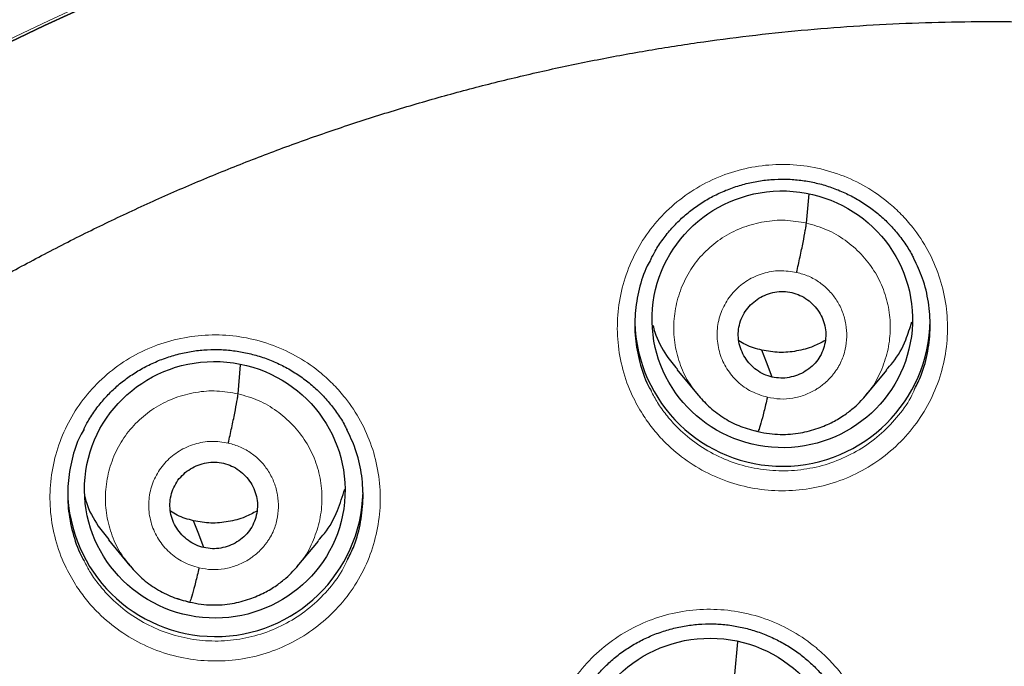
# Model space of a CAD drawing. Header units: millimetres. Extents: x 8 to 2427, y 12 to 2587.
# Tile 110 of 154: x 1084 to 1095, y 1858 to 1866. Entities that reach past the tile are written whole.
import ezdxf

# ---------------------------------------------------------------- set-up
doc = ezdxf.new("R2010")
doc.units = ezdxf.units.MM

msp = doc.modelspace()

# ---------------------------------------------------------------- linework, layer by layer
at = {"color": 7, "linetype": 'Continuous', "lineweight": 30}
for p, q in [((1093.126, 1863.368), (1093.157, 1863.704)), ((1086.585, 1861.404), (1086.615, 1861.737)), ((1091.635, 1861.682), (1091.881, 1861.387)), ((1093.807, 1861.382), (1094.052, 1861.675)), ((1091.873, 1861.396), (1091.888, 1861.381)), ((1085.093, 1859.723), (1085.339, 1859.427)), ((1087.266, 1859.418), (1087.511, 1859.711)), ((1085.332, 1859.436), (1085.347, 1859.42)), ((1085.349, 1859.422), (1085.343, 1859.43)), ((1092.303, 1858.176), (1092.337, 1858.55))]:
    msp.add_line(p, q, dxfattribs=at)
at = {"color": 252, "linetype": 'Continuous', "lineweight": 0}
for p, q in [((1092.565, 1860.967), (1092.421, 1861.014)), ((1085.368, 1859.398), (1085.349, 1859.422)), ((1086.024, 1859.005), (1085.88, 1859.053))]:
    msp.add_line(p, q, dxfattribs=at)
at = {"color": 7, "linetype": 'Continuous', "lineweight": 30, "flags": 128}
for points in [[(1083.756, 1865.354), (1084.356, 1865.642), (1084.964, 1865.915)], [(1084.964, 1865.915), (1084.356, 1865.642), (1083.756, 1865.354)], [(1092.732, 1861.597), (1092.666, 1861.77), (1092.615, 1861.906)], [(1086.191, 1859.635), (1086.125, 1859.808), (1086.074, 1859.944)]]:
    msp.add_lwpolyline(points, dxfattribs=at)
at = {"color": 252, "linetype": 'Continuous', "lineweight": 0}
msp.add_arc((1095.245, 1842.664), 25.455, 359.5944, 180.1892, dxfattribs=at)
at = {"color": 7, "linetype": 'Continuous', "lineweight": 30}
for centre, start, end in [((1092.851, 1862.271), 181.5556, 359.1605), ((1086.324, 1860.312), 180.8414, 358.5018)]:
    msp.add_arc(centre, 1.7, start, end, dxfattribs=at)
for centre, major_axis, ratio in [((1092.849, 1862.261), (1.498, -0.048), 0.985308), ((1086.317, 1860.3), (1.493, -0.143), 0.983577), ((1092.018, 1857.117), (1.496, -0.083), 0.984989)]:
    msp.add_ellipse(centre, major_axis=major_axis, ratio=ratio, dxfattribs=at)
at = {"color": 252, "linetype": 'Continuous', "lineweight": 0}
for points, knots in [([(1095.404, 1891.756), (1094.012, 1891.721), (1091.229, 1891.651), (1087.086, 1891.088), (1083.008, 1890.193), (1079.028, 1888.94), (1075.175, 1887.349), (1071.481, 1885.43), (1067.975, 1883.198), (1064.683, 1880.67), (1061.632, 1877.866), (1058.845, 1874.808), (1056.344, 1871.521), (1054.149, 1868.03), (1052.277, 1864.361), (1050.743, 1860.545), (1049.559, 1856.61), (1048.731, 1852.588), (1048.281, 1848.511), (1048.164, 1844.803), (1048.36, 1842.474), (1048.441, 1841.507)], [0, 0, 0, 0, 0.053447, 0.106895, 0.160342, 0.213789, 0.267237, 0.320684, 0.374131, 0.427578, 0.481026, 0.534473, 0.58792, 0.641368, 0.694815, 0.748262, 0.80171, 0.855157, 0.908604, 0.962052, 1, 1, 1, 1]), ([(1091.243, 1861.166), (1091.2, 1861.238), (1091.105, 1861.402), (1091.006, 1861.681), (1090.949, 1861.993), (1090.947, 1862.311), (1090.998, 1862.625), (1091.102, 1862.925), (1091.256, 1863.205), (1091.455, 1863.454), (1091.694, 1863.667), (1091.966, 1863.837), (1092.262, 1863.96), (1092.575, 1864.031), (1092.896, 1864.051), (1093.216, 1864.016), (1093.525, 1863.929), (1093.815, 1863.792), (1094.046, 1863.632), (1094.221, 1863.47), (1094.379, 1863.29), (1094.532, 1863.057), (1094.66, 1862.766), (1094.736, 1862.457), (1094.76, 1862.14), (1094.728, 1861.824), (1094.644, 1861.517), (1094.508, 1861.229), (1094.326, 1860.967), (1094.101, 1860.74), (1093.841, 1860.553), (1093.552, 1860.412), (1093.245, 1860.32), (1092.925, 1860.282), (1092.604, 1860.296), (1092.29, 1860.364), (1091.991, 1860.482), (1091.717, 1860.649), (1091.507, 1860.831), (1091.351, 1861.007), (1091.279, 1861.113), (1091.243, 1861.166)], [0, 0, 0, 0, 0.0211488, 0.0480043, 0.0748599, 0.1017226, 0.1285852, 0.1554475, 0.1823097, 0.2091642, 0.2360185, 0.2628611, 0.2897036, 0.3165355, 0.3433675, 0.3701946, 0.3970218, 0.4238521, 0.4506825, 0.4674299, 0.4841772, 0.5110375, 0.5378977, 0.5647578, 0.5916178, 0.6184812, 0.6453447, 0.6722052, 0.6990656, 0.7259166, 0.7527674, 0.7796063, 0.8064451, 0.8332748, 0.8601044, 0.8869317, 0.913759, 0.9405919, 0.9674247, 0.9837124, 1, 1, 1, 1]), ([(1091.909, 1861.359), (1091.866, 1861.41), (1091.771, 1861.522), (1091.672, 1861.729), (1091.607, 1861.963), (1091.593, 1862.206), (1091.625, 1862.446), (1091.703, 1862.677), (1091.823, 1862.888), (1091.985, 1863.071), (1092.18, 1863.22), (1092.401, 1863.327), (1092.638, 1863.39), (1092.884, 1863.41), (1093.046, 1863.382), (1093.126, 1863.368)], [0, 0, 0, 0, 0.063817, 0.141848, 0.219814, 0.297739, 0.375767, 0.453793, 0.531716, 0.609681, 0.687712, 0.765753, 0.843823, 0.921859, 1, 1, 1, 1]), ([(1093.126, 1863.368), (1093.205, 1863.346), (1093.363, 1863.301), (1093.575, 1863.176), (1093.761, 1863.016), (1093.911, 1862.824), (1094.02, 1862.606), (1094.084, 1862.372), (1094.099, 1862.129), (1094.067, 1861.888), (1093.987, 1861.66), (1093.9, 1861.491), (1093.828, 1861.413), (1093.811, 1861.394)], [0, 0, 0, 0, 0.097091, 0.194049, 0.291049, 0.388015, 0.484969, 0.58184, 0.678662, 0.775611, 0.872558, 0.969377, 1, 1, 1, 1]), ([(1092.678, 1861.364), (1092.615, 1861.384), (1092.49, 1861.422), (1092.33, 1861.538), (1092.205, 1861.688), (1092.123, 1861.865), (1092.091, 1862.057), (1092.109, 1862.251), (1092.178, 1862.433), (1092.293, 1862.592), (1092.445, 1862.716), (1092.625, 1862.796), (1092.82, 1862.83), (1092.949, 1862.811), (1093.014, 1862.801)], [0, 0, 0, 0, 0.083337, 0.166671, 0.250006, 0.333341, 0.416672, 0.500004, 0.583337, 0.666666, 0.750002, 0.833337, 0.916667, 1, 1, 1, 1]), ([(1093.014, 1862.801), (1093.061, 1862.788), (1093.155, 1862.762), (1093.282, 1862.687), (1093.393, 1862.591), (1093.482, 1862.476), (1093.547, 1862.346), (1093.585, 1862.205), (1093.595, 1862.06), (1093.578, 1861.916), (1093.54, 1861.797), (1093.501, 1861.724), (1093.479, 1861.689), (1093.467, 1861.671), (1093.457, 1861.659), (1093.445, 1861.642), (1093.422, 1861.612), (1093.382, 1861.567), (1093.332, 1861.521), (1093.285, 1861.485), (1093.215, 1861.439), (1093.112, 1861.388), (1092.97, 1861.35), (1092.822, 1861.338), (1092.726, 1861.356), (1092.678, 1861.364)], [0, 0, 0, 0, 0.062596, 0.124976, 0.187334, 0.249628, 0.311862, 0.374266, 0.436881, 0.499533, 0.562176, 0.597218, 0.606395, 0.615568, 0.624737, 0.626524, 0.642229, 0.673449, 0.704701, 0.728604, 0.749882, 0.812382, 0.874899, 0.937371, 1, 1, 1, 1]), ([(1084.714, 1859.209), (1084.672, 1859.281), (1084.576, 1859.445), (1084.477, 1859.725), (1084.419, 1860.037), (1084.417, 1860.355), (1084.468, 1860.668), (1084.573, 1860.968), (1084.726, 1861.247), (1084.926, 1861.496), (1085.164, 1861.709), (1085.436, 1861.878), (1085.732, 1862), (1086.045, 1862.071), (1086.366, 1862.09), (1086.686, 1862.055), (1086.995, 1861.968), (1087.285, 1861.83), (1087.516, 1861.67), (1087.691, 1861.507), (1087.849, 1861.328), (1088.003, 1861.094), (1088.131, 1860.803), (1088.207, 1860.494), (1088.231, 1860.177), (1088.199, 1859.861), (1088.115, 1859.555), (1087.979, 1859.267), (1087.797, 1859.006), (1087.572, 1858.78), (1087.312, 1858.593), (1087.024, 1858.453), (1086.716, 1858.361), (1086.397, 1858.324), (1086.076, 1858.338), (1085.762, 1858.406), (1085.463, 1858.525), (1085.189, 1858.692), (1084.979, 1858.874), (1084.823, 1859.05), (1084.75, 1859.156), (1084.714, 1859.209)], [0, 0, 0, 0, 0.021222, 0.048085, 0.074948, 0.10181, 0.128672, 0.155526, 0.18238, 0.209222, 0.236065, 0.262896, 0.289728, 0.316555, 0.343382, 0.370213, 0.397043, 0.423884, 0.450724, 0.46749, 0.484256, 0.511119, 0.537982, 0.564845, 0.591707, 0.618568, 0.645428, 0.672278, 0.699129, 0.725967, 0.752806, 0.779635, 0.806465, 0.833292, 0.860119, 0.886953, 0.913786, 0.94063, 0.967474, 0.983737, 1, 1, 1, 1]), ([(1091.339, 1861.438), (1091.363, 1861.392), (1091.413, 1861.296), (1091.511, 1861.161), (1091.649, 1861.003), (1091.838, 1860.841), (1092.083, 1860.691), (1092.35, 1860.585), (1092.631, 1860.525), (1092.918, 1860.512), (1093.204, 1860.546), (1093.479, 1860.628), (1093.737, 1860.754), (1093.97, 1860.922), (1094.169, 1861.126), (1094.305, 1861.308), (1094.358, 1861.427), (1094.372, 1861.459)], [0, 0, 0, 0, 0.041127, 0.087358, 0.133588, 0.209751, 0.285913, 0.362051, 0.438189, 0.514335, 0.590481, 0.666654, 0.742827, 0.819036, 0.895245, 0.971485, 1, 1, 1, 1]), ([(1085.343, 1859.43), (1085.309, 1859.471), (1085.223, 1859.573), (1085.131, 1859.769), (1085.066, 1860.003), (1085.051, 1860.245), (1085.084, 1860.486), (1085.161, 1860.716), (1085.282, 1860.927), (1085.444, 1861.11), (1085.639, 1861.258), (1085.86, 1861.365), (1086.097, 1861.427), (1086.343, 1861.447), (1086.505, 1861.418), (1086.585, 1861.404)], [0, 0, 0, 0, 0.051465, 0.130526, 0.20952, 0.288473, 0.367531, 0.446587, 0.525537, 0.604531, 0.683592, 0.762662, 0.841762, 0.920828, 1, 1, 1, 1]), ([(1086.585, 1861.404), (1086.664, 1861.382), (1086.822, 1861.337), (1087.034, 1861.211), (1087.219, 1861.052), (1087.37, 1860.859), (1087.479, 1860.641), (1087.543, 1860.407), (1087.558, 1860.164), (1087.526, 1859.923), (1087.446, 1859.695), (1087.359, 1859.527), (1087.287, 1859.449), (1087.27, 1859.431)], [0, 0, 0, 0, 0.097133, 0.194135, 0.291178, 0.388188, 0.485184, 0.582099, 0.678965, 0.775957, 0.872948, 0.969809, 1, 1, 1, 1]), ([(1086.136, 1859.402), (1086.074, 1859.422), (1085.949, 1859.46), (1085.789, 1859.577), (1085.664, 1859.726), (1085.582, 1859.904), (1085.549, 1860.096), (1085.568, 1860.289), (1085.637, 1860.472), (1085.752, 1860.63), (1085.904, 1860.753), (1086.083, 1860.833), (1086.279, 1860.867), (1086.408, 1860.848), (1086.473, 1860.838)], [0, 0, 0, 0, 0.083337, 0.166672, 0.250006, 0.33334, 0.416671, 0.500005, 0.583336, 0.666667, 0.750002, 0.833337, 0.916667, 1, 1, 1, 1]), ([(1086.473, 1860.838), (1086.52, 1860.824), (1086.614, 1860.798), (1086.741, 1860.723), (1086.852, 1860.627), (1086.941, 1860.512), (1087.006, 1860.382), (1087.044, 1860.241), (1087.054, 1860.096), (1087.037, 1859.952), (1086.999, 1859.833), (1086.96, 1859.76), (1086.937, 1859.725), (1086.926, 1859.708), (1086.916, 1859.695), (1086.904, 1859.679), (1086.881, 1859.649), (1086.84, 1859.602), (1086.789, 1859.556), (1086.741, 1859.52), (1086.672, 1859.475), (1086.571, 1859.426), (1086.429, 1859.388), (1086.281, 1859.376), (1086.185, 1859.393), (1086.136, 1859.402)], [0, 0, 0, 0, 0.062596, 0.124976, 0.187335, 0.249629, 0.311864, 0.374268, 0.436881, 0.499531, 0.562173, 0.597216, 0.606393, 0.615567, 0.624736, 0.626485, 0.642139, 0.673407, 0.706545, 0.73091, 0.749876, 0.812377, 0.874896, 0.93737, 1, 1, 1, 1]), ([(1084.812, 1859.483), (1084.836, 1859.437), (1084.886, 1859.34), (1084.985, 1859.205), (1085.123, 1859.047), (1085.311, 1858.884), (1085.556, 1858.735), (1085.823, 1858.628), (1086.104, 1858.567), (1086.392, 1858.554), (1086.677, 1858.588), (1086.953, 1858.669), (1087.21, 1858.795), (1087.443, 1858.962), (1087.642, 1859.165), (1087.777, 1859.347), (1087.83, 1859.465), (1087.845, 1859.497)], [0, 0, 0, 0, 0.041473, 0.087637, 0.133801, 0.210005, 0.286209, 0.362369, 0.438529, 0.514675, 0.590821, 0.666971, 0.743121, 0.819297, 0.895474, 0.971686, 1, 1, 1, 1]), ([(1090.403, 1856.058), (1090.362, 1856.129), (1090.267, 1856.292), (1090.169, 1856.57), (1090.111, 1856.882), (1090.11, 1857.199), (1090.161, 1857.512), (1090.266, 1857.812), (1090.42, 1858.091), (1090.619, 1858.339), (1090.858, 1858.552), (1091.13, 1858.721), (1091.426, 1858.844), (1091.74, 1858.915), (1092.061, 1858.934), (1092.381, 1858.898), (1092.69, 1858.812), (1092.98, 1858.674), (1093.21, 1858.514), (1093.385, 1858.352), (1093.543, 1858.173), (1093.696, 1857.939), (1093.824, 1857.648), (1093.9, 1857.34), (1093.923, 1857.024), (1093.891, 1856.708), (1093.806, 1856.402), (1093.67, 1856.115), (1093.488, 1855.853), (1093.262, 1855.627), (1093.003, 1855.44), (1092.714, 1855.3), (1092.406, 1855.209), (1092.087, 1855.171), (1091.765, 1855.185), (1091.451, 1855.253), (1091.153, 1855.372), (1090.879, 1855.539), (1090.669, 1855.721), (1090.512, 1855.897), (1090.44, 1856.004), (1090.403, 1856.058)], [0, 0, 0, 0, 0.0209255, 0.047778, 0.0746306, 0.101486, 0.1283414, 0.1551952, 0.1820491, 0.2088976, 0.2357461, 0.2625879, 0.2894297, 0.3162663, 0.3431029, 0.3699381, 0.3967733, 0.4236116, 0.4504499, 0.4672083, 0.4839667, 0.5108212, 0.5376757, 0.5645302, 0.5913846, 0.61824, 0.6450954, 0.6719479, 0.6988004, 0.7256468, 0.7524932, 0.7793331, 0.806173, 0.8330087, 0.8598444, 0.8866801, 0.9135159, 0.9403558, 0.9671958, 0.9835979, 1, 1, 1, 1])]:
    msp.add_open_spline(points, degree=3, knots=knots, dxfattribs=at)
at = {"color": 7, "linetype": 'Continuous', "lineweight": 30}
for points, knots in [([(1095.404, 1891.769), (1095.183, 1891.77), (1094.478, 1891.774), (1093.301, 1891.732), (1091.885, 1891.648), (1090.503, 1891.521), (1089.155, 1891.36), (1087.843, 1891.165), (1086.567, 1890.94), (1085.309, 1890.684), (1084.071, 1890.399), (1082.855, 1890.085), (1081.68, 1889.75), (1080.547, 1889.397), (1079.456, 1889.029), (1078.316, 1888.614), (1077.137, 1888.15), (1075.927, 1887.636), (1074.782, 1887.113), (1073.702, 1886.585), (1072.683, 1886.056), (1071.743, 1885.538), (1070.877, 1885.036), (1070.08, 1884.552), (1069.334, 1884.078), (1068.636, 1883.616), (1067.813, 1883.05), (1066.874, 1882.371), (1065.829, 1881.568), (1064.845, 1880.767), (1063.922, 1879.972), (1063.055, 1879.188), (1062.244, 1878.415), (1061.536, 1877.709), (1060.922, 1877.071), (1060.392, 1876.501), (1059.884, 1875.936), (1059.382, 1875.361), (1058.876, 1874.76), (1058.361, 1874.125), (1057.817, 1873.43), (1057.246, 1872.669), (1056.65, 1871.838), (1056.051, 1870.962), (1055.45, 1870.038), (1054.851, 1869.067), (1054.256, 1868.046), (1053.667, 1866.976), (1053.079, 1865.836), (1052.501, 1864.634), (1051.94, 1863.377), (1051.413, 1862.095), (1050.922, 1860.794), (1050.468, 1859.473), (1050.043, 1858.102), (1049.652, 1856.683), (1049.299, 1855.215), (1048.995, 1853.73), (1048.774, 1852.417), (1048.615, 1851.282), (1048.503, 1850.328), (1048.411, 1849.369), (1048.341, 1848.412), (1048.292, 1847.475), (1048.262, 1846.576), (1048.25, 1845.729), (1048.253, 1844.937), (1048.267, 1844.198), (1048.291, 1843.517), (1048.321, 1842.894), (1048.357, 1842.326), (1048.394, 1841.811), (1048.423, 1841.485), (1048.437, 1841.331)], [0, 0, 0, 0, 0.008492, 0.027008, 0.045137, 0.062878, 0.08023, 0.097189, 0.113755, 0.129924, 0.146436, 0.162509, 0.178141, 0.193331, 0.208078, 0.222382, 0.239946, 0.256795, 0.272934, 0.288366, 0.303095, 0.317125, 0.329716, 0.341695, 0.353066, 0.363834, 0.374004, 0.391629, 0.408607, 0.424945, 0.440648, 0.45572, 0.470164, 0.483982, 0.494401, 0.504435, 0.514087, 0.523821, 0.533963, 0.544516, 0.555481, 0.568181, 0.581396, 0.59513, 0.609384, 0.62416, 0.639461, 0.655287, 0.671639, 0.689316, 0.707214, 0.725198, 0.743263, 0.761405, 0.77962, 0.799171, 0.818799, 0.838501, 0.858276, 0.870742, 0.883236, 0.895758, 0.908306, 0.920692, 0.932393, 0.94338, 0.953654, 0.963217, 0.97207, 0.980075, 0.987398, 0.994039, 1, 1, 1, 1]), ([(1050.769, 1850.75), (1050.771, 1850.763), (1050.817, 1851.05), (1050.922, 1851.607), (1051.083, 1852.42), (1051.261, 1853.23), (1051.455, 1854.036), (1051.664, 1854.839), (1051.888, 1855.638), (1052.127, 1856.432), (1052.381, 1857.222), (1052.65, 1858.007), (1052.934, 1858.788), (1053.233, 1859.562), (1053.546, 1860.332), (1053.874, 1861.095), (1054.217, 1861.852), (1054.574, 1862.603), (1054.945, 1863.347), (1055.33, 1864.084), (1055.729, 1864.814), (1056.142, 1865.537), (1056.568, 1866.252), (1057.008, 1866.959), (1057.462, 1867.658), (1057.928, 1868.348), (1058.408, 1869.03), (1058.901, 1869.703), (1059.406, 1870.366), (1059.924, 1871.021), (1060.454, 1871.665), (1060.996, 1872.3), (1061.55, 1872.925), (1062.116, 1873.54), (1062.694, 1874.144), (1063.283, 1874.737), (1063.883, 1875.32), (1064.494, 1875.891), (1065.116, 1876.452), (1065.748, 1877), (1066.391, 1877.537), (1067.044, 1878.063), (1067.706, 1878.576), (1068.379, 1879.077), (1069.06, 1879.565), (1069.751, 1880.041), (1070.451, 1880.504), (1071.16, 1880.955), (1071.877, 1881.392), (1072.602, 1881.816), (1073.335, 1882.227), (1074.075, 1882.624), (1074.824, 1883.008), (1075.579, 1883.377), (1076.341, 1883.733), (1077.11, 1884.075), (1077.885, 1884.403), (1078.666, 1884.717), (1079.453, 1885.016), (1080.246, 1885.301), (1081.044, 1885.571), (1081.847, 1885.827), (1082.655, 1886.067), (1083.467, 1886.293), (1084.283, 1886.504), (1085.103, 1886.7), (1085.927, 1886.881), (1086.754, 1887.047), (1087.584, 1887.198), (1088.416, 1887.334), (1089.251, 1887.454), (1090.089, 1887.559), (1090.928, 1887.649), (1091.768, 1887.723), (1092.61, 1887.782), (1093.453, 1887.825), (1094.297, 1887.853), (1094.947, 1887.863), (1095.316, 1887.864), (1095.404, 1887.864)], [0, 0, 0, 0, 0.000668, 0.01394, 0.027211, 0.040483, 0.053754, 0.067025, 0.080296, 0.093568, 0.106839, 0.12011, 0.133381, 0.146652, 0.159923, 0.173194, 0.186465, 0.199736, 0.213006, 0.226277, 0.239548, 0.252818, 0.266089, 0.279359, 0.292629, 0.3059, 0.31917, 0.33244, 0.34571, 0.35898, 0.37225, 0.38552, 0.398789, 0.412059, 0.425329, 0.438598, 0.451868, 0.465137, 0.478406, 0.491675, 0.504944, 0.518214, 0.531483, 0.544751, 0.55802, 0.571289, 0.584558, 0.597826, 0.611095, 0.624363, 0.637632, 0.6509, 0.664168, 0.677437, 0.690705, 0.703973, 0.717241, 0.730509, 0.743777, 0.757045, 0.770313, 0.783581, 0.796849, 0.810116, 0.823384, 0.836652, 0.849919, 0.863187, 0.876455, 0.889722, 0.90299, 0.916257, 0.929525, 0.942792, 0.95606, 0.969327, 0.982595, 0.995862, 1, 1, 1, 1]), ([(1095.404, 1887.864), (1095.551, 1887.863), (1095.98, 1887.862), (1096.69, 1887.848), (1097.533, 1887.817), (1098.376, 1887.771), (1099.218, 1887.708), (1100.058, 1887.631), (1100.897, 1887.538), (1101.734, 1887.43), (1102.568, 1887.306), (1103.401, 1887.168), (1104.23, 1887.014), (1105.056, 1886.844), (1105.879, 1886.66), (1106.698, 1886.461), (1107.514, 1886.247), (1108.325, 1886.018), (1109.132, 1885.774), (1109.934, 1885.515), (1110.73, 1885.242), (1111.522, 1884.954), (1112.308, 1884.652), (1113.088, 1884.335), (1113.862, 1884.004), (1114.629, 1883.659), (1115.39, 1883.3), (1116.144, 1882.928), (1116.89, 1882.541), (1117.629, 1882.141), (1118.361, 1881.727), (1119.084, 1881.301), (1119.799, 1880.861), (1120.506, 1880.407), (1121.204, 1879.942), (1121.893, 1879.463), (1122.572, 1878.972), (1123.243, 1878.468), (1123.903, 1877.953), (1124.554, 1877.425), (1125.194, 1876.885), (1125.825, 1876.334), (1126.444, 1875.772), (1127.053, 1875.198), (1127.651, 1874.613), (1128.237, 1874.017), (1128.813, 1873.411), (1129.376, 1872.794), (1129.928, 1872.167), (1130.467, 1871.53), (1130.995, 1870.883), (1131.51, 1870.227), (1132.013, 1869.561), (1132.502, 1868.887), (1132.979, 1868.203), (1133.443, 1867.511), (1133.894, 1866.81), (1134.331, 1866.102), (1134.755, 1865.385), (1135.165, 1864.661), (1135.561, 1863.929), (1135.943, 1863.191), (1136.311, 1862.445), (1136.665, 1861.693), (1137.004, 1860.935), (1137.329, 1860.17), (1137.64, 1859.4), (1137.935, 1858.624), (1138.216, 1857.842), (1138.482, 1857.056), (1138.733, 1856.265), (1138.969, 1855.47), (1139.19, 1854.67), (1139.396, 1853.867), (1139.586, 1853.059), (1139.76, 1852.249), (1139.908, 1851.504), (1139.99, 1851.028), (1140.025, 1850.824)], [0, 0, 0, 0, 0.006955, 0.020238, 0.033522, 0.046806, 0.060089, 0.073373, 0.086656, 0.09994, 0.113224, 0.126507, 0.139791, 0.153075, 0.166359, 0.179642, 0.192926, 0.20621, 0.219494, 0.232778, 0.246062, 0.259346, 0.27263, 0.285914, 0.299198, 0.312482, 0.325766, 0.33905, 0.352335, 0.365619, 0.378904, 0.392188, 0.405473, 0.418757, 0.432042, 0.445327, 0.458611, 0.471896, 0.485181, 0.498466, 0.511751, 0.525036, 0.538322, 0.551607, 0.564892, 0.578178, 0.591463, 0.604749, 0.618035, 0.63132, 0.644606, 0.657892, 0.671178, 0.684464, 0.69775, 0.711037, 0.724323, 0.737609, 0.750896, 0.764182, 0.777469, 0.790756, 0.804042, 0.817329, 0.830616, 0.843903, 0.85719, 0.870477, 0.883764, 0.897051, 0.910338, 0.923626, 0.936913, 0.9502, 0.963488, 0.976775, 0.990063, 1, 1, 1, 1]), ([(1072.214, 1844.753), (1072.226, 1844.904), (1072.254, 1845.252), (1072.316, 1845.795), (1072.397, 1846.381), (1072.494, 1846.965), (1072.607, 1847.546), (1072.734, 1848.124), (1072.878, 1848.698), (1073.036, 1849.269), (1073.21, 1849.836), (1073.398, 1850.398), (1073.602, 1850.954), (1073.82, 1851.506), (1074.053, 1852.051), (1074.3, 1852.591), (1074.562, 1853.124), (1074.837, 1853.65), (1075.127, 1854.169), (1075.43, 1854.68), (1075.747, 1855.183), (1076.077, 1855.678), (1076.42, 1856.165), (1076.776, 1856.642), (1077.145, 1857.11), (1077.526, 1857.569), (1077.918, 1858.018), (1078.323, 1858.456), (1078.739, 1858.884), (1079.167, 1859.301), (1079.605, 1859.707), (1080.054, 1860.102), (1080.514, 1860.485), (1080.983, 1860.856), (1081.463, 1861.215), (1081.951, 1861.562), (1082.449, 1861.896), (1082.955, 1862.217), (1083.47, 1862.525), (1083.993, 1862.819), (1084.523, 1863.101), (1085.061, 1863.368), (1085.605, 1863.622), (1086.156, 1863.862), (1086.714, 1864.087), (1087.277, 1864.299), (1087.846, 1864.495), (1088.419, 1864.677), (1088.998, 1864.845), (1089.58, 1864.997), (1090.166, 1865.135), (1090.756, 1865.257), (1091.349, 1865.365), (1091.945, 1865.457), (1092.543, 1865.534), (1093.142, 1865.595), (1093.743, 1865.641), (1094.345, 1865.672), (1094.948, 1865.687), (1095.551, 1865.687), (1096.154, 1865.672), (1096.756, 1865.641), (1097.357, 1865.594), (1097.956, 1865.533), (1098.554, 1865.456), (1099.15, 1865.363), (1099.732, 1865.258), (1100.164, 1865.169), (1100.398, 1865.116), (1100.447, 1865.105)], [0, 0, 0, 0, 0.011662, 0.026835, 0.042007, 0.057179, 0.072351, 0.087523, 0.102695, 0.117866, 0.133037, 0.148207, 0.163377, 0.178547, 0.193717, 0.208886, 0.224054, 0.239222, 0.25439, 0.269556, 0.284723, 0.299889, 0.315054, 0.330219, 0.345383, 0.360547, 0.37571, 0.390872, 0.406034, 0.421195, 0.436356, 0.451516, 0.466676, 0.481835, 0.496993, 0.512151, 0.527308, 0.542465, 0.557621, 0.572777, 0.587932, 0.603087, 0.618242, 0.633396, 0.648549, 0.663702, 0.678855, 0.694007, 0.70916, 0.724311, 0.739463, 0.754614, 0.769765, 0.784916, 0.800067, 0.815217, 0.830368, 0.845518, 0.860668, 0.875818, 0.890968, 0.906118, 0.921268, 0.936419, 0.951569, 0.966719, 0.98187, 0.996223, 1, 1, 1, 1]), ([(1091.337, 1862.954), (1091.353, 1862.984), (1091.393, 1863.064), (1091.474, 1863.183), (1091.575, 1863.31), (1091.688, 1863.424), (1091.811, 1863.527), (1091.943, 1863.618), (1092.086, 1863.697), (1092.237, 1863.762), (1092.394, 1863.814), (1092.555, 1863.85), (1092.718, 1863.871), (1092.88, 1863.876), (1093.042, 1863.866), (1093.201, 1863.84), (1093.359, 1863.799), (1093.513, 1863.743), (1093.661, 1863.673), (1093.802, 1863.589), (1093.934, 1863.492), (1094.055, 1863.384), (1094.164, 1863.265), (1094.26, 1863.137), (1094.327, 1863.033), (1094.357, 1862.97), (1094.364, 1862.955)], [0, 0, 0, 0, 0.0281099, 0.0723659, 0.1161396, 0.1592501, 0.2019567, 0.2450979, 0.288759, 0.332781, 0.3769725, 0.4210877, 0.4649302, 0.5083815, 0.5513194, 0.5943434, 0.6377709, 0.6815178, 0.7254635, 0.7694518, 0.8133073, 0.8569215, 0.9001741, 0.9432606, 0.9867606, 1, 1, 1, 1]), ([(1093.014, 1862.801), (1093.021, 1862.831), (1093.034, 1862.89), (1093.06, 1863.009), (1093.09, 1863.15), (1093.111, 1863.265), (1093.123, 1863.335), (1093.125, 1863.357), (1093.126, 1863.368)], [0, 0, 0, 0, 0.124508, 0.249144, 0.499592, 0.750282, 0.875184, 1, 1, 1, 1]), ([(1091.339, 1862.955), (1091.324, 1862.929), (1091.261, 1862.82), (1091.196, 1862.608), (1091.148, 1862.329), (1091.15, 1862.044), (1091.203, 1861.765), (1091.27, 1861.561), (1091.328, 1861.458), (1091.339, 1861.438)], [0, 0, 0, 0, 0.058142, 0.237628, 0.41712, 0.596613, 0.776059, 0.955504, 1, 1, 1, 1]), ([(1094.372, 1861.459), (1094.399, 1861.512), (1094.468, 1861.65), (1094.529, 1861.892), (1094.56, 1862.175), (1094.537, 1862.458), (1094.476, 1862.724), (1094.399, 1862.883), (1094.364, 1862.957)], [0, 0, 0, 0, 0.11396, 0.296038, 0.478116, 0.660172, 0.842229, 1, 1, 1, 1]), ([(1092.732, 1861.597), (1092.7, 1861.606), (1092.637, 1861.624), (1092.552, 1861.676), (1092.478, 1861.741), (1092.417, 1861.82), (1092.373, 1861.907), (1092.346, 1862.001), (1092.339, 1862.099), (1092.352, 1862.196), (1092.383, 1862.288), (1092.433, 1862.373), (1092.499, 1862.446), (1092.578, 1862.505), (1092.667, 1862.549), (1092.762, 1862.576), (1092.862, 1862.585), (1092.927, 1862.574), (1092.959, 1862.568)], [0, 0, 0, 0, 0.062617, 0.125096, 0.187753, 0.250488, 0.313055, 0.375348, 0.43761, 0.500005, 0.562399, 0.624657, 0.686947, 0.749513, 0.812247, 0.874906, 0.937384, 1, 1, 1, 1]), ([(1092.959, 1862.568), (1092.991, 1862.559), (1093.054, 1862.541), (1093.14, 1862.489), (1093.214, 1862.424), (1093.274, 1862.346), (1093.319, 1862.259), (1093.346, 1862.164), (1093.352, 1862.067), (1093.339, 1861.97), (1093.308, 1861.877), (1093.259, 1861.792), (1093.193, 1861.72), (1093.114, 1861.66), (1093.025, 1861.616), (1092.929, 1861.59), (1092.83, 1861.58), (1092.765, 1861.592), (1092.732, 1861.597)], [0, 0, 0, 0, 0.062617, 0.125096, 0.187754, 0.250488, 0.313055, 0.375349, 0.43761, 0.500006, 0.562399, 0.624657, 0.686947, 0.749513, 0.812248, 0.874906, 0.937384, 1, 1, 1, 1]), ([(1091.361, 1862.19), (1091.367, 1862.165), (1091.399, 1862.042), (1091.491, 1861.867), (1091.598, 1861.737), (1091.641, 1861.686)], [0, 0, 0, 0, 0.1356, 0.657913, 1, 1, 1, 1]), ([(1094.046, 1861.68), (1094.071, 1861.707), (1094.165, 1861.809), (1094.268, 1861.997), (1094.318, 1862.162), (1094.339, 1862.231)], [0, 0, 0, 0, 0.175502, 0.657043, 1, 1, 1, 1]), ([(1092.615, 1861.906), (1092.55, 1861.923), (1092.455, 1861.947), (1092.373, 1861.999), (1092.348, 1862.015)], [0, 0, 0, 0, 0.692387, 1, 1, 1, 1]), ([(1093.342, 1862.018), (1093.298, 1861.994), (1093.194, 1861.938), (1093.015, 1861.892), (1092.813, 1861.871), (1092.681, 1861.894), (1092.615, 1861.906)], [0, 0, 0, 0, 0.201018, 0.46766, 0.733538, 1, 1, 1, 1]), ([(1084.81, 1860.997), (1084.826, 1861.028), (1084.866, 1861.107), (1084.946, 1861.226), (1085.047, 1861.352), (1085.16, 1861.467), (1085.283, 1861.569), (1085.415, 1861.659), (1085.558, 1861.738), (1085.709, 1861.803), (1085.865, 1861.855), (1086.026, 1861.891), (1086.189, 1861.912), (1086.352, 1861.916), (1086.514, 1861.905), (1086.673, 1861.879), (1086.831, 1861.838), (1086.985, 1861.782), (1087.133, 1861.712), (1087.274, 1861.627), (1087.406, 1861.531), (1087.527, 1861.422), (1087.636, 1861.304), (1087.733, 1861.175), (1087.8, 1861.071), (1087.83, 1861.007), (1087.837, 1860.992)], [0, 0, 0, 0, 0.027916, 0.072163, 0.115929, 0.159031, 0.20173, 0.244864, 0.288519, 0.332536, 0.376724, 0.420838, 0.464681, 0.508134, 0.551074, 0.594099, 0.637527, 0.681273, 0.725217, 0.769204, 0.813058, 0.856672, 0.899924, 0.943009, 0.986504, 1, 1, 1, 1]), ([(1086.473, 1860.838), (1086.479, 1860.867), (1086.493, 1860.926), (1086.519, 1861.045), (1086.549, 1861.186), (1086.57, 1861.302), (1086.582, 1861.371), (1086.584, 1861.393), (1086.585, 1861.404)], [0, 0, 0, 0, 0.124797, 0.249512, 0.499717, 0.750106, 0.87501, 1, 1, 1, 1]), ([(1091.888, 1861.381), (1091.93, 1861.334), (1092.019, 1861.236), (1092.184, 1861.117), (1092.369, 1861.021), (1092.503, 1860.988), (1092.57, 1860.971)], [0, 0, 0, 0, 0.231457, 0.488851, 0.744807, 1, 1, 1, 1]), ([(1092.57, 1860.97), (1092.613, 1860.961), (1092.698, 1860.944), (1092.862, 1860.933), (1093.052, 1860.948), (1093.255, 1861.001), (1093.426, 1861.074), (1093.564, 1861.157), (1093.672, 1861.242), (1093.754, 1861.319), (1093.797, 1861.37), (1093.816, 1861.392)], [0, 0, 0, 0, 0.095772, 0.186771, 0.35516, 0.50614, 0.63968, 0.755736, 0.854391, 0.935748, 1, 1, 1, 1]), ([(1092.678, 1861.364), (1092.664, 1861.307), (1092.637, 1861.193), (1092.601, 1861.061), (1092.578, 1860.985), (1092.573, 1860.98), (1092.572, 1860.978)], [0, 0, 0, 0, 0.292537, 0.583578, 0.873888, 1, 1, 1, 1]), ([(1084.812, 1860.999), (1084.797, 1860.973), (1084.734, 1860.864), (1084.668, 1860.652), (1084.621, 1860.373), (1084.623, 1860.088), (1084.676, 1859.809), (1084.743, 1859.606), (1084.801, 1859.503), (1084.812, 1859.483)], [0, 0, 0, 0, 0.058308, 0.237757, 0.417266, 0.596776, 0.776294, 0.955813, 1, 1, 1, 1]), ([(1087.845, 1859.497), (1087.872, 1859.55), (1087.941, 1859.688), (1088.002, 1859.93), (1088.032, 1860.212), (1088.01, 1860.496), (1087.948, 1860.761), (1087.872, 1860.921), (1087.836, 1860.995)], [0, 0, 0, 0, 0.11436, 0.296392, 0.478426, 0.660482, 0.842538, 1, 1, 1, 1]), ([(1086.191, 1859.635), (1086.159, 1859.644), (1086.096, 1859.662), (1086.011, 1859.714), (1085.937, 1859.78), (1085.876, 1859.858), (1085.831, 1859.945), (1085.804, 1860.039), (1085.798, 1860.137), (1085.811, 1860.234), (1085.842, 1860.326), (1085.891, 1860.411), (1085.957, 1860.484), (1086.037, 1860.543), (1086.126, 1860.586), (1086.221, 1860.613), (1086.32, 1860.622), (1086.386, 1860.611), (1086.418, 1860.605)], [0, 0, 0, 0, 0.062618, 0.125099, 0.187758, 0.250493, 0.313059, 0.375352, 0.437613, 0.500008, 0.562401, 0.624656, 0.686944, 0.749508, 0.812243, 0.874904, 0.937384, 1, 1, 1, 1]), ([(1086.418, 1860.605), (1086.45, 1860.596), (1086.513, 1860.578), (1086.598, 1860.526), (1086.672, 1860.46), (1086.733, 1860.382), (1086.778, 1860.295), (1086.805, 1860.201), (1086.811, 1860.103), (1086.798, 1860.006), (1086.767, 1859.914), (1086.718, 1859.829), (1086.652, 1859.756), (1086.573, 1859.697), (1086.484, 1859.654), (1086.388, 1859.627), (1086.289, 1859.618), (1086.224, 1859.629), (1086.191, 1859.635)], [0, 0, 0, 0, 0.062618, 0.125099, 0.187758, 0.250493, 0.313059, 0.375352, 0.437613, 0.500008, 0.562401, 0.624656, 0.686944, 0.749508, 0.812243, 0.874904, 0.937384, 1, 1, 1, 1]), ([(1084.821, 1860.224), (1084.827, 1860.201), (1084.858, 1860.08), (1084.95, 1859.907), (1085.057, 1859.778), (1085.099, 1859.727)], [0, 0, 0, 0, 0.126248, 0.65524, 1, 1, 1, 1]), ([(1087.506, 1859.716), (1087.531, 1859.743), (1087.624, 1859.844), (1087.733, 1860.045), (1087.787, 1860.225), (1087.813, 1860.307)], [0, 0, 0, 0, 0.163053, 0.613319, 1, 1, 1, 1]), ([(1086.074, 1859.944), (1086.008, 1859.961), (1085.914, 1859.986), (1085.832, 1860.037), (1085.807, 1860.053)], [0, 0, 0, 0, 0.692204, 1, 1, 1, 1]), ([(1086.801, 1860.055), (1086.757, 1860.031), (1086.653, 1859.976), (1086.474, 1859.929), (1086.272, 1859.909), (1086.14, 1859.932), (1086.074, 1859.944)], [0, 0, 0, 0, 0.201109, 0.467724, 0.733575, 1, 1, 1, 1]), ([(1085.347, 1859.42), (1085.389, 1859.373), (1085.478, 1859.275), (1085.643, 1859.157), (1085.828, 1859.06), (1085.962, 1859.026), (1086.029, 1859.009)], [0, 0, 0, 0, 0.2314053, 0.4887831, 0.74476, 1, 1, 1, 1]), ([(1086.029, 1859.009), (1086.072, 1859), (1086.157, 1858.982), (1086.321, 1858.971), (1086.511, 1858.985), (1086.714, 1859.038), (1086.885, 1859.111), (1087.023, 1859.194), (1087.131, 1859.278), (1087.213, 1859.356), (1087.257, 1859.406), (1087.276, 1859.429)], [0, 0, 0, 0, 0.095767, 0.186762, 0.355148, 0.506124, 0.639659, 0.755713, 0.85437, 0.935735, 1, 1, 1, 1]), ([(1086.136, 1859.402), (1086.123, 1859.345), (1086.095, 1859.231), (1086.06, 1859.099), (1086.037, 1859.023), (1086.032, 1859.018), (1086.031, 1859.016)], [0, 0, 0, 0, 0.292094, 0.583426, 0.874134, 1, 1, 1, 1]), ([(1090.5, 1857.839), (1090.516, 1857.871), (1090.557, 1857.951), (1090.638, 1858.071), (1090.739, 1858.197), (1090.852, 1858.311), (1090.975, 1858.414), (1091.108, 1858.504), (1091.251, 1858.583), (1091.402, 1858.648), (1091.559, 1858.699), (1091.72, 1858.735), (1091.883, 1858.756), (1092.045, 1858.761), (1092.207, 1858.75), (1092.367, 1858.724), (1092.524, 1858.683), (1092.678, 1858.627), (1092.826, 1858.557), (1092.967, 1858.473), (1093.099, 1858.376), (1093.22, 1858.268), (1093.329, 1858.149), (1093.425, 1858.021), (1093.491, 1857.917), (1093.521, 1857.854), (1093.528, 1857.84)], [0, 0, 0, 0, 0.028848, 0.073083, 0.116837, 0.159927, 0.202615, 0.245737, 0.289378, 0.333379, 0.377549, 0.421644, 0.465468, 0.508902, 0.551823, 0.59483, 0.638237, 0.681963, 0.725886, 0.76985, 0.813682, 0.857273, 0.900503, 0.943566, 0.987042, 1, 1, 1, 1])]:
    msp.add_open_spline(points, degree=3, knots=knots, dxfattribs=at)

doc.saveas('drawing.dxf')
